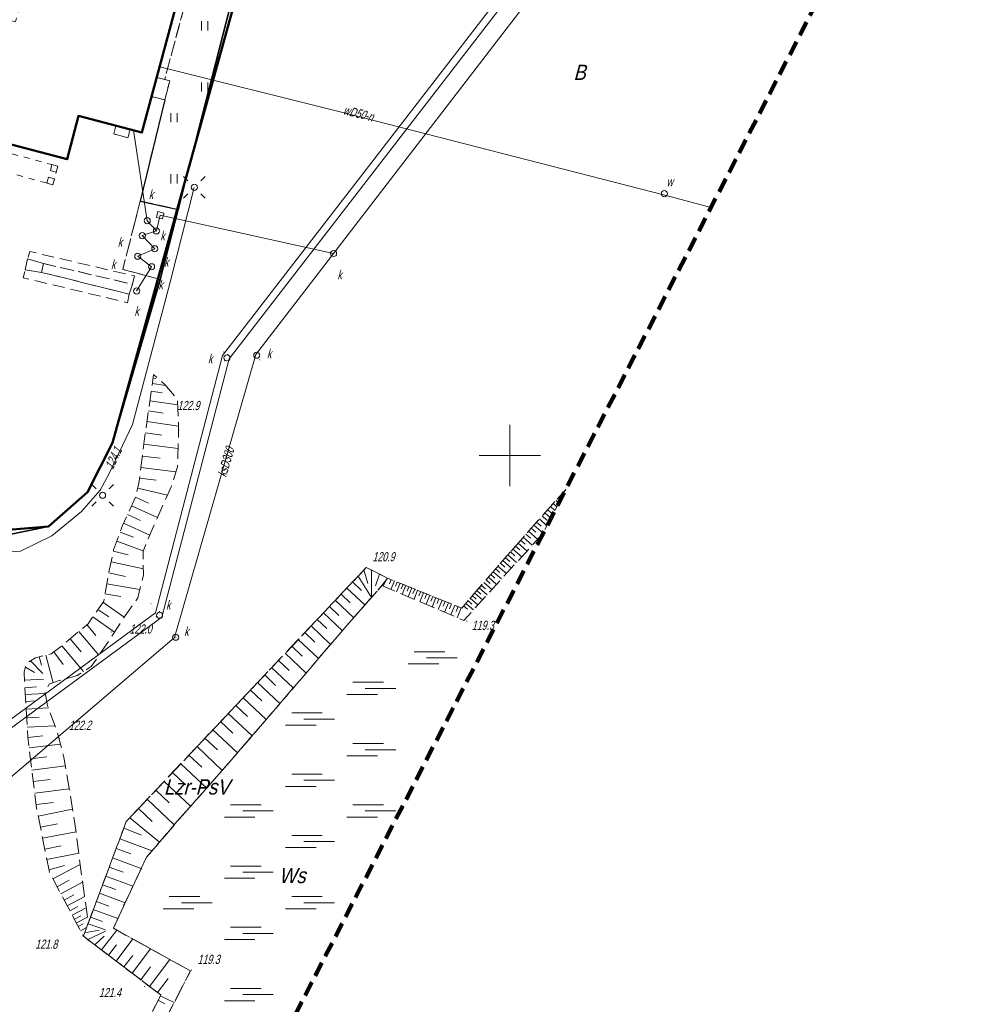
# Model space of a CAD drawing. Extents: x 7463256 to 7464485, y 5957341 to 5958260.
# Tile 31 of 256: x 7463460 to 7463538, y 5957405 to 5957486. Entities that reach past the tile are written whole.
import ezdxf

# ---------------------------------------------------------------- set-up
doc = ezdxf.new("R2010")
doc.units = 0
doc.header["$MEASUREMENT"] = 0
for name, pattern in [('1.5_0.5', [2, 1.5, -0.5]), ('218-500', [1, 0.5, -0.5]), ('4', [1.8, 1.2, -0.6]), ('ib10_500', [1, 0.5, -0.5]), ('l219_500', [0]), ('mz1.0_0.5', [1.5, 1, -0.5]), ('mz1.25_0.5', [1.75, 1.25, -0.5])]:
    doc.linetypes.add(name, pattern=pattern)
doc.layers.get('0').update_dxf_attribs({"color": 2, "linetype": 'CONTINUOUS', "lineweight": 5})
for name, color, linetype in [('000 Inne (niezydentyfikowane)', 7, 'CONTINUOUS'), ('203-Punkt załamania granicy działki nie stabilizowany', 7, 'CONTINUOUS'), ('210-Oznaczenie użytku', 7, 'CONTINUOUS'), ('217-Granica konturu klasyfikcyjnego', 7, 'CONTINUOUS'), ('218-Granica użytku', 7, 'CONTINUOUS'), ('219-Linia granicy', 7, 'CONTINUOUS'), ('312-Budynek (powierzchnia)', 7, 'CONTINUOUS'), ('352-schody (powierzchnia)', 7, 'CONTINUOUS'), ('chodnik (powierzchnia)', 7, 'CONTINUOUS'), ('jezdnia (powierzchnia)', 7, 'CONTINUOUS'), ('krawężnik (linia)', 7, 'CONTINUOUS'), ('latarnia na słupie lub maszcie (punkt)', 7, 'CONTINUOUS'), ('Obszar opracowania', 7, 'CONTINUOUS'), ('ogrodzenie trwałe (linia)', 7, 'CONTINUOUS'), ('przewód elektroenergetyczny (linia)', 7, 'CONTINUOUS'), ('przewód kanalizacyjny (linia)', 7, 'CONTINUOUS'), ('przewód kanalizacyjny (linia)-Atr1', 7, 'CONTINUOUS'), ('przewód wodociągowy (linia)', 7, 'CONTINUOUS'), ('przewód wodociągowy (linia)-Atr1', 7, 'CONTINUOUS'), ('Punkt budynku', 7, 'CONTINUOUS'), ('punkt o określonej wysokości (sieć elektroenergetyczna)', 7, 'CONTINUOUS'), ('punkt o określonej wysokości (sieć elektroenergetyczna)-Atr2', 7, 'CONTINUOUS'), ('punkt o określonej wysokości (sieć kanalizacyjna)', 7, 'CONTINUOUS'), ('punkt wysokościowy naturalny', 7, 'CONTINUOUS'), ('punkt wysokościowy naturalny-Atr2', 7, 'CONTINUOUS'), ('schody w ciągu komunikacyjnym', 7, 'CONTINUOUS'), ('skarpa nieumocniona (powierzchnia)', 7, 'CONTINUOUS'), ('studzienka kwadratowa - przewód kanalizacyjny (punkt)', 7, 'CONTINUOUS'), ('studzienka okrągła - przewód kanalizacyjny (punkt)', 7, 'CONTINUOUS'), ('studzienka okrągła - przewód kanalizacyjny (punkt)-Atr17', 7, 'CONTINUOUS'), ('słup (punkt)', 7, 'CONTINUOUS'), ('teren podmokły (powierzchnia) - symbol', 7, 'CONTINUOUS'), ('trawnik (powierzchnia)', 7, 'CONTINUOUS'), ('trawnik (powierzchnia) - symbol', 7, 'CONTINUOUS'), ('wiata (powierzchnia)', 7, 'CONTINUOUS'), ('wiata (powierzchnia) - symbol', 7, 'CONTINUOUS'), ('Wstawianie ramki sekcyjnej z opisem', 7, 'CONTINUOUS'), ('właz okrągły - siec wodociągowa (punkt)', 7, 'CONTINUOUS'), ('właz okrągły - siec wodociągowa (punkt)-Atr17', 7, 'CONTINUOUS')]:
    doc.layers.add(name, color=color, linetype=linetype)
doc.styles.get("Standard").update_dxf_attribs({"font": 'txt', "width": 0.75})
doc.linetypes.add('902-500', pattern='A,3.75,0,[1,ksztalty.shx,S=0.5,R=0,X=0,Y=0],3.75', length=7.5)

# ---------------------------------------------------------------- blocks, each defined once
blk = doc.blocks.new('PW01')
at = {"linetype": 'Continuous', "lineweight": 13}
h = blk.add_hatch(color=0, dxfattribs=at)
edge = h.paths.add_edge_path()
edge.add_arc((0, 0), 0.045, 0, 360)
blk = doc.blocks.new('SM04')
at = {"color": 0, "linetype": 'Continuous', "lineweight": 13}
blk.add_circle((0, 0), 0.25, dxfattribs=at)
blk = doc.blocks.new('SM011')
at = {"color": 0, "linetype": 'Continuous', "lineweight": 13}
for p, q in [((-0.53, 0.531), (-0.883, 0.884)), ((0.531, 0.531), (0.884, 0.884)), ((-0.53, -0.53), (-0.883, -0.883)), ((0.531, -0.53), (0.884, -0.883))]:
    blk.add_line(p, q, dxfattribs=at)
blk = doc.blocks.new('US15')
at = {"color": 0, "linetype": 'Continuous', "lineweight": 13}
blk.add_circle((0, 0), 0.25, dxfattribs=at)
blk = doc.blocks.new('US15A')
at = {"color": 0, "linetype": 'Continuous', "lineweight": 0}
blk.add_lwpolyline([(-0.25, -0.25), (0.25, -0.25), (0.25, 0.25), (-0.25, 0.25)], close=True, dxfattribs=at)
blk = doc.blocks.new('US22')
at = {"color": 0, "linetype": 'Continuous', "lineweight": 13}
blk.add_circle((0, 0), 0.25, dxfattribs=at)
blk = doc.blocks.new('MO02')
at = {"color": 0, "linetype": 'Continuous', "lineweight": 13}
for p, q in [((0.5, 1), (3, 1)), ((0, 0), (2.5, 0)), ((1.5, 0.5), (4, 0.5))]:
    blk.add_line(p, q, dxfattribs=at)
blk = doc.blocks.new('TU04')
at = {"color": 0, "linetype": 'Continuous', "lineweight": 13}
for p, q in [((0, 0), (0, 0.75)), ((0.5, 0), (0.5, 0.75))]:
    blk.add_line(p, q, dxfattribs=at)
blk = doc.blocks.new('IB10')
at = {"color": 0, "linetype": 'Continuous', "lineweight": 13}
for p, q in [((0, 0), (0, 0.5)), ((0, 0.5), (0.5, 0.5)), ((0, 0), (0.5, 0)), ((0.5, 0), (0.5, 0.5))]:
    blk.add_line(p, q, dxfattribs=at)
blk = doc.blocks.new('203')
at = {"linetype": 'Continuous', "lineweight": 0}
h = blk.add_hatch(color=0, dxfattribs=at)
edge = h.paths.add_edge_path()
edge.add_arc((0, 0), 0.045, 0, 360)
blk = doc.blocks.new('PUNKTBUD')
at = {"color": 0}
blk.add_circle((0, 0), 0.045, dxfattribs=at)

msp = doc.modelspace()

# ---------------------------------------------------------------- linework, layer by layer
at = {"layer": '000 Inne (niezydentyfikowane)', "color": 7, "linetype": 'Continuous', "lineweight": 13}
for p, q in [((7463470.87, 5957456.31), (7463471.1, 5957456.28)), ((7463470.81, 5957455.88), (7463471.9, 5957455.72)), ((7463470.61, 5957454.46), (7463472.88, 5957454.14)), ((7463470.72, 5957455.24), (7463471.61, 5957455.11)), ((7463470.49, 5957453.64), (7463471.7, 5957453.46)), ((7463470.37, 5957452.76), (7463472.95, 5957452.4)), ((7463470.24, 5957451.85), (7463471.59, 5957451.66)), ((7463470.11, 5957450.91), (7463472.91, 5957450.56)), ((7463469.99, 5957449.95), (7463471.44, 5957449.77)), ((7463469.87, 5957449.02), (7463472.74, 5957448.66)), ((7463469.76, 5957448.14), (7463471.12, 5957447.97)), ((7463469.62, 5957447.33), (7463472.05, 5957446.76)), ((7463469.43, 5957446.58), (7463470.49, 5957446.1)), ((7463504, 5957446.58), (7463504.16, 5957446.436)), ((7463504.23, 5957446.84), (7463504.325, 5957446.755)), ((7463504.46, 5957447.1), (7463504.489, 5957447.074)), ((7463469.11, 5957445.88), (7463471.22, 5957444.92)), ((7463503.31, 5957445.82), (7463503.675, 5957445.493)), ((7463503.54, 5957446.07), (7463503.836, 5957445.806)), ((7463503.77, 5957446.33), (7463504, 5957446.124)), ((7463468.79, 5957445.17), (7463469.85, 5957444.69)), ((7463502.41, 5957444.81), (7463503.032, 5957444.246)), ((7463502.63, 5957445.06), (7463503.01, 5957444.72)), ((7463502.86, 5957445.31), (7463503.353, 5957444.869)), ((7463503.09, 5957445.56), (7463503.47, 5957445.22)), ((7463468.47, 5957444.46), (7463470.6, 5957443.49)), ((7463501.74, 5957444.06), (7463502.12, 5957443.73)), ((7463501.96, 5957444.31), (7463502.72, 5957443.64)), ((7463502.19, 5957444.56), (7463502.56, 5957444.22)), ((7463468.18, 5957443.73), (7463469.28, 5957443.33)), ((7463501.1, 5957443.32), (7463501.83, 5957442.67)), ((7463501.31, 5957443.56), (7463501.68, 5957443.24)), ((7463501.53, 5957443.81), (7463502.27, 5957443.15)), ((7463467.91, 5957443), (7463470.06, 5957442.2)), ((7463500.46, 5957442.59), (7463500.82, 5957442.28)), ((7463500.67, 5957442.83), (7463501.4, 5957442.2)), ((7463500.88, 5957443.07), (7463501.25, 5957442.75)), ((7463467.63, 5957442.19), (7463468.85, 5957441.89)), ((7463499.64, 5957441.65), (7463499.99, 5957441.34)), ((7463499.84, 5957441.88), (7463500.55, 5957441.26)), ((7463500.05, 5957442.12), (7463500.4, 5957441.8)), ((7463500.25, 5957442.35), (7463500.97, 5957441.73)), ((7463467.44, 5957441.31), (7463470.08, 5957440.75)), ((7463499.03, 5957440.96), (7463499.72, 5957440.35)), ((7463499.23, 5957441.19), (7463499.58, 5957440.88)), ((7463499.43, 5957441.42), (7463500.13, 5957440.8)), ((7463467.25, 5957440.4), (7463468.62, 5957440.12)), ((7463487.62, 5957440.15), (7463488.71, 5957438.41)), ((7463488.09, 5957440.65), (7463488.4, 5957439.53)), ((7463488.7, 5957440.64), (7463488.71, 5957438.41)), ((7463489.37, 5957440.3), (7463489.04, 5957439.36)), ((7463489.98, 5957440), (7463489.65, 5957439.33)), ((7463498.25, 5957440.05), (7463498.92, 5957439.47)), ((7463498.44, 5957440.28), (7463498.78, 5957439.98)), ((7463498.64, 5957440.5), (7463499.32, 5957439.91)), ((7463498.83, 5957440.73), (7463499.17, 5957440.43)), ((7463467.09, 5957439.52), (7463469.79, 5957439.06)), ((7463486.7, 5957439.17), (7463488.17, 5957437.79)), ((7463487.16, 5957439.67), (7463487.89, 5957438.98)), ((7463490.31, 5957439.86), (7463490.17, 5957439.51)), ((7463490.57, 5957439.75), (7463490.29, 5957439.06)), ((7463490.81, 5957439.66), (7463490.66, 5957439.31)), ((7463491.04, 5957439.56), (7463490.76, 5957438.86)), ((7463491.28, 5957439.47), (7463491.13, 5957439.11)), ((7463491.51, 5957439.37), (7463491.22, 5957438.66)), ((7463491.75, 5957439.28), (7463491.61, 5957438.92)), ((7463491.99, 5957439.18), (7463491.7, 5957438.46)), ((7463497.5, 5957439.18), (7463498.15, 5957438.62)), ((7463497.68, 5957439.39), (7463498.01, 5957439.11)), ((7463497.87, 5957439.61), (7463498.53, 5957439.04)), ((7463498.06, 5957439.83), (7463498.39, 5957439.54)), ((7463466.94, 5957438.7), (7463468.24, 5957438.47)), ((7463486.23, 5957438.68), (7463486.97, 5957437.97)), ((7463492.23, 5957439.08), (7463492.08, 5957438.72)), ((7463492.47, 5957438.99), (7463492.18, 5957438.25)), ((7463492.72, 5957438.89), (7463492.57, 5957438.52)), ((7463492.96, 5957438.79), (7463492.66, 5957438.05)), ((7463493.21, 5957438.69), (7463493.06, 5957438.31)), ((7463493.46, 5957438.59), (7463493.16, 5957437.84)), ((7463493.71, 5957438.49), (7463493.56, 5957438.11)), ((7463493.96, 5957438.39), (7463493.65, 5957437.62)), ((7463496.95, 5957438.54), (7463497.26, 5957438.27)), ((7463497.13, 5957438.75), (7463497.77, 5957438.2)), ((7463497.31, 5957438.96), (7463497.63, 5957438.68)), ((7463466.78, 5957438.01), (7463468.52, 5957436.8)), ((7463485.27, 5957437.66), (7463486.03, 5957436.94)), ((7463485.75, 5957438.17), (7463487.26, 5957436.75)), ((7463494.21, 5957438.28), (7463494.06, 5957437.9)), ((7463494.47, 5957438.18), (7463494.16, 5957437.41)), ((7463494.73, 5957438.08), (7463494.57, 5957437.69)), ((7463494.98, 5957437.97), (7463494.67, 5957437.19)), ((7463495.24, 5957437.87), (7463495.08, 5957437.48)), ((7463495.5, 5957437.76), (7463495.18, 5957436.97)), ((7463495.77, 5957437.66), (7463495.61, 5957437.26)), ((7463496.23, 5957437.71), (7463496.54, 5957437.44)), ((7463496.41, 5957437.91), (7463497.03, 5957437.38)), ((7463496.59, 5957438.12), (7463496.9, 5957437.85)), ((7463496.77, 5957438.33), (7463497.4, 5957437.79)), ((7463465.94, 5957436.81), (7463467.73, 5957435.57)), ((7463466.37, 5957437.42), (7463467.25, 5957436.81)), ((7463484.78, 5957437.14), (7463486.33, 5957435.68)), ((7463496.03, 5957437.55), (7463495.71, 5957436.75)), ((7463465.47, 5957436.18), (7463466.21, 5957435.3)), ((7463483.77, 5957436.08), (7463485.37, 5957434.56)), ((7463484.28, 5957436.61), (7463485.07, 5957435.87)), ((7463464.81, 5957435.62), (7463466.45, 5957433.68)), ((7463483.26, 5957435.53), (7463484.07, 5957434.76)), ((7463463.42, 5957434.45), (7463465.2, 5957432.35)), ((7463464.1, 5957435.03), (7463465, 5957433.96)), ((7463482.2, 5957434.41), (7463483.04, 5957433.62)), ((7463482.73, 5957434.98), (7463484.39, 5957433.42)), ((7463461.58, 5957433.55), (7463461.77, 5957432.88)), ((7463462.11, 5957433.69), (7463462.71, 5957431.44)), ((7463462.76, 5957433.96), (7463463.53, 5957432.93)), ((7463481.66, 5957433.84), (7463483.37, 5957432.23)), ((7463460.85, 5957433.22), (7463461.88, 5957432.18)), ((7463481.11, 5957433.26), (7463481.98, 5957432.44)), ((7463460.45, 5957432.7), (7463461.19, 5957432.27)), ((7463479.99, 5957432.07), (7463480.88, 5957431.22)), ((7463480.55, 5957432.67), (7463482.32, 5957431.01)), ((7463460.38, 5957431.64), (7463461.93, 5957431.73)), ((7463479.41, 5957431.46), (7463481.23, 5957429.74)), ((7463460.41, 5957431.03), (7463461.36, 5957431.09)), ((7463460.44, 5957430.48), (7463462.06, 5957430.57)), ((7463478.82, 5957430.84), (7463479.75, 5957429.97)), ((7463460.48, 5957429.9), (7463461.32, 5957429.95)), ((7463477.63, 5957429.57), (7463478.58, 5957428.67)), ((7463478.23, 5957430.21), (7463480.11, 5957428.43)), ((7463460.51, 5957429.28), (7463462.32, 5957429.38)), ((7463477.01, 5957428.92), (7463478.95, 5957427.09)), ((7463460.55, 5957428.57), (7463461.57, 5957428.63)), ((7463460.59, 5957427.8), (7463462.86, 5957427.93)), ((7463476.39, 5957428.26), (7463477.37, 5957427.33)), ((7463475.76, 5957427.59), (7463477.76, 5957425.7)), ((7463460.64, 5957426.97), (7463461.86, 5957427.1)), ((7463460.75, 5957426.11), (7463463.3, 5957426.43)), ((7463475.11, 5957426.91), (7463476.13, 5957425.95)), ((7463473.8, 5957425.52), (7463474.85, 5957424.54)), ((7463474.46, 5957426.22), (7463476.52, 5957424.28)), ((7463460.86, 5957425.21), (7463462.2, 5957425.38)), ((7463473.14, 5957424.82), (7463475.25, 5957422.83)), ((7463460.97, 5957424.3), (7463463.71, 5957424.64)), ((7463472.46, 5957424.11), (7463473.53, 5957423.1)), ((7463461.09, 5957423.37), (7463462.48, 5957423.54)), ((7463471.78, 5957423.38), (7463473.94, 5957421.35)), ((7463461.21, 5957422.43), (7463464.02, 5957422.78)), ((7463471.09, 5957422.66), (7463472.18, 5957421.63)), ((7463461.32, 5957421.48), (7463462.75, 5957421.66)), ((7463470.4, 5957421.92), (7463472.6, 5957419.83)), ((7463461.49, 5957420.55), (7463464.3, 5957421.11)), ((7463469.69, 5957421.17), (7463470.81, 5957420.11)), ((7463461.67, 5957419.63), (7463463.06, 5957419.91)), ((7463468.97, 5957420.41), (7463471.39, 5957418.41)), ((7463461.85, 5957418.73), (7463464.58, 5957419.27)), ((7463468.48, 5957419.55), (7463469.93, 5957418.98)), ((7463468.16, 5957418.7), (7463470.79, 5957417.71)), ((7463462.03, 5957417.85), (7463463.36, 5957418.11)), ((7463462.2, 5957416.99), (7463464.81, 5957417.51)), ((7463467.86, 5957417.9), (7463469.06, 5957417.46)), ((7463467.57, 5957417.13), (7463469.9, 5957416.26)), ((7463462.37, 5957416.15), (7463463.63, 5957416.5)), ((7463462.7, 5957415.41), (7463464.93, 5957416.59)), ((7463467.29, 5957416.38), (7463468.42, 5957415.96)), ((7463463.04, 5957414.77), (7463464.03, 5957415.3)), ((7463463.34, 5957414.2), (7463465.12, 5957415.14)), ((7463467.02, 5957415.65), (7463469.22, 5957414.83)), ((7463466.49, 5957414.25), (7463468.59, 5957413.47)), ((7463466.75, 5957414.94), (7463467.83, 5957414.54)), ((7463463.62, 5957413.69), (7463464.41, 5957414.11)), ((7463463.86, 5957413.23), (7463465.29, 5957413.98)), ((7463466.24, 5957413.58), (7463467.26, 5957413.19)), ((7463464.08, 5957412.82), (7463464.72, 5957413.16)), ((7463464.27, 5957412.45), (7463465.42, 5957413.06)), ((7463465.99, 5957412.92), (7463467.99, 5957412.17)), ((7463464.45, 5957412.12), (7463464.96, 5957412.39)), ((7463464.61, 5957411.82), (7463465.52, 5957412.3)), ((7463465.76, 5957412.3), (7463466.74, 5957411.93)), ((7463464.76, 5957411.53), (7463465.17, 5957411.74)), ((7463464.95, 5957411.18), (7463465.44, 5957411.45)), ((7463465.28, 5957411.02), (7463466.47, 5957411.24)), ((7463465.55, 5957410.46), (7463466.98, 5957411.14)), ((7463465.56, 5957411.76), (7463466.98, 5957411.27)), ((7463466.66, 5957409.62), (7463467.9, 5957411.24)), ((7463466.11, 5957410.04), (7463466.89, 5957410.75)), ((7463467.85, 5957408.71), (7463469.22, 5957410.51)), ((7463467.24, 5957409.18), (7463467.89, 5957410.03)), ((7463469.16, 5957407.71), (7463470.67, 5957409.7)), ((7463468.49, 5957408.23), (7463469.21, 5957409.17)), ((7463470.58, 5957406.64), (7463472.24, 5957408.84)), ((7463469.86, 5957407.18), (7463470.66, 5957408.23)), ((7463471.23, 5957406.14), (7463472.1, 5957407.29)), ((7463471.28, 5957405.5), (7463471.84, 5957405.22)), ((7463471.46, 5957405.87), (7463472.59, 5957405.31))]:
    msp.add_line(p, q, dxfattribs=at)
at = {"layer": '217-Granica konturu klasyfikcyjnego', "color": 3, "linetype": '1.5_0.5', "lineweight": 18, "flags": 128}
for points in [[(7463488.28, 5957440.85), (7463468.68, 5957420.1)], [(7463490.01, 5957439.98), (7463488.28, 5957440.85)], [(7463489.55, 5957439.37), (7463490.01, 5957439.98)], [(7463486.69, 5957436.1), (7463489.55, 5957439.37)], [(7463483.17, 5957432), (7463486.69, 5957436.1)], [(7463479.65, 5957427.9), (7463483.17, 5957432)], [(7463476.25, 5957423.96), (7463479.65, 5957427.9)], [(7463472.85, 5957420.12), (7463476.25, 5957423.96)], [(7463468.68, 5957420.1), (7463465.18, 5957410.74)], [(7463470.34, 5957417.18), (7463472.85, 5957420.12)], [(7463469.02, 5957414.4), (7463470.34, 5957417.18)], [(7463467.63, 5957411.39), (7463469.02, 5957414.4)], [(7463473.93, 5957407.9), (7463467.63, 5957411.39)], [(7463465.18, 5957410.74), (7463471.5, 5957405.94)], [(7463469.87, 5957400.08), (7463473.93, 5957407.9)], [(7463471.5, 5957405.94), (7463465.93, 5957394.75)]]:
    msp.add_lwpolyline(points, dxfattribs=at)
at = {"layer": '218-Granica użytku', "color": 3, "linetype": '218-500', "lineweight": 18, "flags": 128}
for points in [[(7463485.55, 5957515.94), (7463467.55, 5957451.02)], [(7463467.55, 5957451.02), (7463465.51, 5957447)], [(7463502.02, 5957444.37), (7463504.562, 5957447.215)], [(7463465.51, 5957447), (7463462.32, 5957444.2)], [(7463462.32, 5957444.2), (7463439.66, 5957442.32)], [(7463498.78, 5957440.67), (7463502.02, 5957444.37)], [(7463468.68, 5957420.1), (7463488.28, 5957440.85)], [(7463488.28, 5957440.85), (7463490.01, 5957439.98)], [(7463490.01, 5957439.98), (7463489.55, 5957439.37)], [(7463490.01, 5957439.98), (7463496.08, 5957437.53)], [(7463496.08, 5957437.53), (7463498.78, 5957440.67)], [(7463489.55, 5957439.37), (7463486.69, 5957436.1)], [(7463486.69, 5957436.1), (7463483.17, 5957432)], [(7463483.17, 5957432), (7463479.65, 5957427.9)], [(7463479.65, 5957427.9), (7463476.25, 5957423.96)], [(7463476.25, 5957423.96), (7463472.85, 5957420.12)], [(7463465.18, 5957410.74), (7463468.68, 5957420.1)], [(7463472.85, 5957420.12), (7463470.34, 5957417.18)], [(7463470.34, 5957417.18), (7463469.02, 5957414.4)], [(7463469.02, 5957414.4), (7463467.63, 5957411.39)], [(7463467.63, 5957411.39), (7463473.93, 5957407.9)], [(7463471.5, 5957405.94), (7463465.18, 5957410.74)], [(7463473.93, 5957407.9), (7463469.87, 5957400.08)], [(7463465.93, 5957394.75), (7463471.5, 5957405.94)]]:
    msp.add_lwpolyline(points, dxfattribs=at)
at = {"layer": '219-Linia granicy', "color": 3, "linetype": 'l219_500', "lineweight": 50, "flags": 128}
for points in [[(7463485.55, 5957515.94), (7463467.55, 5957451.02)], [(7463467.55, 5957451.02), (7463465.51, 5957447)], [(7463465.51, 5957447), (7463462.32, 5957444.2)], [(7463462.32, 5957444.2), (7463439.66, 5957442.32)]]:
    msp.add_lwpolyline(points, dxfattribs=at)
at = {"layer": '312-Budynek (powierzchnia)', "color": 7, "linetype": 'Continuous', "lineweight": 50, "flags": 128}
for points in [[(7463481.82, 5957520.33), (7463469.96, 5957476.37)], [(7463464.79, 5957477.72), (7463463.86, 5957474.19)], [(7463469.96, 5957476.37), (7463464.79, 5957477.72)], [(7463463.86, 5957474.19), (7463457.09, 5957475.96)]]:
    msp.add_lwpolyline(points, dxfattribs=at)
at = {"layer": '352-schody (powierzchnia)', "color": 7, "linetype": 'Continuous', "lineweight": 18, "flags": 128}
for points in [[(7463472.23, 5957480.58), (7463471.83, 5957479.03), (7463470.75, 5957479.31), (7463471.17, 5957480.86)], [(7463472.23, 5957480.58), (7463471.83, 5957479.03), (7463470.75, 5957479.31), (7463471.17, 5957480.86)], [(7463468.99, 5957476.62), (7463468.93, 5957476.4), (7463468.88, 5957476.17), (7463468.82, 5957475.94), (7463467.66, 5957476.25), (7463467.71, 5957476.47), (7463467.83, 5957476.92)], [(7463468.99, 5957476.62), (7463468.93, 5957476.4), (7463468.88, 5957476.17), (7463468.82, 5957475.94), (7463467.66, 5957476.25), (7463467.71, 5957476.47), (7463467.83, 5957476.92)]]:
    msp.add_lwpolyline(points, close=True, dxfattribs=at)
at = {"layer": 'chodnik (powierzchnia)', "color": 7, "linetype": 'mz1.0_0.5', "lineweight": 18, "flags": 128}
for points in [[(7463470.32, 5957524.14), (7463482.6, 5957520.82), (7463471.82, 5957480.7), (7463471.17, 5957480.86), (7463481.82, 5957520.33), (7463469.89, 5957523.54)], [(7463471.46, 5957464.38), (7463468.39, 5957465.19), (7463469.83, 5957470.77), (7463472.91, 5957470.09)], [(7463461.92, 5957465.67), (7463460.62, 5957466.05), (7463460.82, 5957466.65), (7463469.35, 5957464.66), (7463469.18, 5957463.98)], [(7463468.93, 5957463.17), (7463468.79, 5957462.47), (7463460.27, 5957464.51), (7463460.43, 5957465.15), (7463461.77, 5957464.95)], [(7463469.18, 5957463.98), (7463468.93, 5957463.17), (7463461.77, 5957464.95), (7463461.92, 5957465.67)]]:
    msp.add_lwpolyline(points, close=True, dxfattribs=at)
at = {"layer": 'jezdnia (powierzchnia)', "color": 7, "linetype": '1.5_0.5', "lineweight": 18, "flags": 128}
msp.add_lwpolyline([(7463591.769, 5957590.04), (7463594.62, 5957579.65), (7463594.79, 5957579.07), (7463596.31, 5957573.71), (7463597.08, 5957571.26), (7463598.44, 5957567.63), (7463599.77, 5957563.99), (7463601.39, 5957560.33), (7463603, 5957556.92), (7463604.8, 5957553.45), (7463606.67, 5957549.88), (7463607.91, 5957547.85), (7463608.89, 5957546.32), (7463610.59, 5957543.72), (7463613.11, 5957540.23), (7463614.06, 5957539.06), (7463616.64, 5957535.71), (7463619.11, 5957532.45), (7463621.08, 5957529.83), (7463628.6, 5957519.98), (7463628.85, 5957519.6), (7463629.15, 5957519.23), (7463629.46, 5957518.87), (7463629.77, 5957518.51), (7463630.08, 5957518.15), (7463630.4, 5957517.79), (7463630.71, 5957517.44), (7463631.03, 5957517.09), (7463631.36, 5957516.74), (7463631.69, 5957516.39), (7463632.02, 5957516.05), (7463632.35, 5957515.71), (7463632.67, 5957515.38), (7463632.99, 5957515.05), (7463633.31, 5957514.73), (7463633.64, 5957514.41), (7463633.97, 5957514.1), (7463634.3, 5957513.79), (7463634.64, 5957513.48), (7463634.98, 5957513.18), (7463635.33, 5957512.88), (7463635.68, 5957512.58), (7463636.03, 5957512.29), (7463636.4, 5957511.99), (7463636.78, 5957511.7), (7463637.16, 5957511.42), (7463637.55, 5957511.14), (7463637.94, 5957510.87), (7463638.34, 5957510.6), (7463638.74, 5957510.35), (7463639.14, 5957510.09), (7463639.55, 5957509.85), (7463639.96, 5957509.61), (7463640.38, 5957509.38), (7463642.84, 5957508.24), (7463664.97, 5957492.53), (7463637.77, 5957502.4), (7463635.02, 5957503.55), (7463634.57, 5957503.76), (7463634.12, 5957503.98), (7463633.68, 5957504.22), (7463633.25, 5957504.47), (7463632.83, 5957504.73), (7463632.41, 5957505), (7463632.01, 5957505.29), (7463631.61, 5957505.59), (7463631.22, 5957505.9), (7463630.84, 5957506.22), (7463629.34, 5957507.67), (7463614.31, 5957526.12), (7463607.42, 5957531.18), (7463601.26, 5957534.12), (7463592.11, 5957537.46), (7463582.8, 5957540.04), (7463578.77, 5957540.9), (7463562.61, 5957542.27), (7463545.44, 5957541.57), (7463525.75, 5957538.68), (7463489.6, 5957533.13), (7463485.87, 5957532.52), (7463482.19, 5957530.95), (7463472.45, 5957526.44), (7463471.25, 5957525.52), (7463470.32, 5957524.14), (7463469.89, 5957523.54), (7463467.66, 5957515.23), (7463467.32, 5957515.32), (7463466.99, 5957515.41), (7463466.65, 5957515.5), (7463466.18, 5957513.75), (7463466.52, 5957513.66), (7463466.85, 5957513.57), (7463467.19, 5957513.48), (7463469.89, 5957523.54), (7463463.58, 5957500.08), (7463463.25, 5957500.17), (7463462.92, 5957500.25), (7463462.59, 5957500.34), (7463462.14, 5957498.62), (7463462.47, 5957498.53), (7463462.8, 5957498.45), (7463463.13, 5957498.36), (7463459.63, 5957485.41), (7463458.39, 5957485.74), (7463455.73, 5957476.33), (7463457.09, 5957475.96), (7463463.86, 5957474.19), (7463464.79, 5957477.72), (7463467.83, 5957476.92), (7463467.77, 5957476.7), (7463467.71, 5957476.47), (7463467.66, 5957476.25), (7463468.82, 5957475.94), (7463468.88, 5957476.17), (7463468.93, 5957476.4), (7463468.99, 5957476.62), (7463469.28, 5957476.55), (7463469.96, 5957476.37), (7463470.75, 5957479.31), (7463471.02, 5957479.24), (7463471.29, 5957479.17), (7463471.56, 5957479.1), (7463471.83, 5957479.03), (7463469.83, 5957470.77), (7463468.39, 5957465.19), (7463471.46, 5957464.38), (7463467.55, 5957451.02), (7463465.51, 5957447), (7463462.32, 5957444.2), (7463449.04, 5957441.48), (7463441.03, 5957432.97), (7463438.44, 5957432.79), (7463435.93, 5957446.13), (7463438.61, 5957447.13), (7463439.57, 5957448.35), (7463450.04, 5957473.65), (7463451.08, 5957474.98), (7463451.12, 5957475.5), (7463448.75, 5957493.58), (7463456.62, 5957522.72), (7463456.51, 5957523.19), (7463455.66, 5957524.38), (7463454.47, 5957525.36), (7463440.27, 5957523.26), (7463439.84, 5957522.97), (7463439.26, 5957522.18), (7463438.92, 5957521.22), (7463438.85, 5957519.83), (7463439.85, 5957520.02), (7463442.8, 5957520.53), (7463445.75, 5957498.83), (7463448.6, 5957476.77), (7463437.54, 5957475.3), (7463431.96, 5957518.66), (7463431.44, 5957520.19), (7463430.5, 5957521.48), (7463429.27, 5957522.42), (7463427.78, 5957522.99), (7463426.09, 5957523.13), (7463421.69, 5957522.49), (7463418.79, 5957521.92), (7463376.01, 5957515.32), (7463334.96, 5957509.14), (7463334.47, 5957515.53), (7463334.26, 5957521.17), (7463334.04, 5957522.29), (7463334.48, 5957520.99), (7463334.79, 5957520.19), (7463335.34, 5957519.65), (7463336.05, 5957519.42), (7463337.13, 5957519.61), (7463338.12, 5957520.23), (7463338.91, 5957521.17), (7463339.69, 5957522.36), (7463342.64, 5957522.54), (7463343.21, 5957521.22), (7463343.94, 5957520.24), (7463344.8, 5957519.42), (7463345.72, 5957518.76), (7463346.74, 5957518.19), (7463347.84, 5957517.75), (7463348.77, 5957517.46), (7463382.62, 5957522.66), (7463407.52, 5957526.48), (7463412.42, 5957527.23), (7463432.39, 5957530.36), (7463438.28, 5957531.28), (7463439.27, 5957531.43), (7463440.77, 5957531.67), (7463463.05, 5957535.17), (7463469.41, 5957536.19), (7463485.95, 5957538.82), (7463487.91, 5957539.15), (7463505.7, 5957542.11), (7463506.8, 5957542.48), (7463507.91, 5957543.56), (7463509.24, 5957545.81), (7463509.79, 5957547.9), (7463514.89, 5957549.48), (7463515.34, 5957548.02), (7463516.02, 5957546.59), (7463516.84, 5957545.44), (7463517.92, 5957544.71), (7463519.34, 5957544.39), (7463529.12, 5957545.81), (7463536.72, 5957547.02), (7463542.97, 5957547.77), (7463550.75, 5957548.47), (7463557.74, 5957548.84), (7463562.91, 5957548.67), (7463569.76, 5957548.4), (7463579.41, 5957548.08), (7463582.97, 5957549.54), (7463585.43, 5957551.54), (7463587.37, 5957553.5), (7463588.97, 5957555.95), (7463589.14, 5957555.59), (7463589.64, 5957556.42), (7463590.36, 5957558.13), (7463590.82, 5957559.79), (7463591.1, 5957561.3), (7463591.18, 5957562.71), (7463591.21, 5957564.41), (7463590.65, 5957566.85), (7463589.9, 5957570.06), (7463589.09, 5957573.66), (7463588.01, 5957579.07), (7463587.09, 5957582.93), (7463585.652, 5957589.138)], dxfattribs=at)
at = {"layer": 'krawężnik (linia)', "color": 7, "linetype": 'Continuous', "lineweight": 25, "flags": 128}
msp.add_lwpolyline([(7463471.83, 5957479.03), (7463469.83, 5957470.77), (7463472.91, 5957470.09)], dxfattribs=at)
at = {"layer": 'Obszar opracowania', "color": 132, "linetype": '4', "lineweight": 200, "flags": 128}
msp.add_lwpolyline([(7463648.63, 5957598.42), (7463381.17, 5957559), (7463352.31, 5957567.45), (7463255.88, 5957568.85), (7463280.41, 5957340.9), (7463468.95, 5957378.08), (7463536.66, 5957509.53), (7463626.95, 5957460.4), (7463653.5, 5957411.27), (7463734.5, 5957471.02), (7463879.22, 5957698.07), (7464314.97, 5957939.96), (7464470.72, 5957945.23), (7464483.34, 5958244.06), (7464262.86, 5958260.06), (7464240.11, 5958013.73), (7463789.91, 5957739.13), (7463712.41, 5957593.35)], close=True, dxfattribs=at)
at = {"layer": 'ogrodzenie trwałe (linia)', "color": 7, "linetype": '902-500', "lineweight": 35, "flags": 128}
for points in [[(7463485.55, 5957519.42), (7463472.91, 5957470.09)], [(7463472.91, 5957470.09), (7463471.46, 5957464.38), (7463467.55, 5957451.02)], [(7463467.55, 5957451.02), (7463465.51, 5957447), (7463462.32, 5957444.2), (7463449.04, 5957441.48)]]:
    msp.add_lwpolyline(points, dxfattribs=at)
at = {"layer": 'przewód elektroenergetyczny (linia)', "color": 1, "linetype": 'Continuous', "lineweight": 18, "flags": 128}
msp.add_lwpolyline([(7463441.78, 5957417.62), (7463441.2, 5957423.8), (7463440.8, 5957428.09), (7463440.57, 5957432.02), (7463443.83, 5957435.64), (7463448.62, 5957440.86), (7463449.52, 5957441.45), (7463455.93, 5957441.88), (7463460.05, 5957442.18), (7463462.6, 5957443.44), (7463465.03, 5957445.42), (7463466.54, 5957447.17), (7463467.25, 5957448.48), (7463469.19, 5957452.53), (7463472.28, 5957464.15), (7463474.24, 5957471.89)], dxfattribs=at)
at = {"layer": 'przewód kanalizacyjny (linia)', "color": 34, "linetype": 'Continuous', "lineweight": 18, "flags": 128}
for points in [[(7463479.27, 5957458.24), (7463502.88, 5957488.98), (7463524.96, 5957514.56), (7463569.57, 5957534.3), (7463581.6, 5957541.6), (7463597.18, 5957536.48), (7463597.83, 5957536.42), (7463598.87, 5957536.31), (7463621.22, 5957534.05)], [(7463451.37, 5957422.67), (7463471.07, 5957437.15), (7463476.54, 5957458.17), (7463499.27, 5957487.61)], [(7463499.73, 5957487.23), (7463477.09, 5957457.9), (7463471.59, 5957436.79), (7463451.59, 5957422.09)], [(7463469.28, 5957476.55), (7463470.39, 5957469.17), (7463471.15, 5957468.34)], [(7463471.45, 5957469.61), (7463471.15, 5957468.34), (7463469.99, 5957467.95), (7463471.01, 5957466.88), (7463469.62, 5957466.27), (7463470.75, 5957465.41)], [(7463471.45, 5957469.61), (7463485.61, 5957466.49)], [(7463470.75, 5957465.41), (7463469.53, 5957463.43)], [(7463433.79, 5957416.63), (7463452.31, 5957417.82), (7463472.61, 5957435.14), (7463479.27, 5957458.24)]]:
    msp.add_lwpolyline(points, dxfattribs=at)
at = {"layer": 'przewód wodociągowy (linia)', "color": 5, "linetype": 'Continuous', "lineweight": 18, "flags": 128}
msp.add_lwpolyline([(7463471.41, 5957481.74), (7463486.03, 5957478.1), (7463512.65, 5957471.26), (7463516.431, 5957470.259)], dxfattribs=at)
at = {"layer": 'schody w ciągu komunikacyjnym', "color": 7, "linetype": 'Continuous', "lineweight": 18, "flags": 128}
msp.add_lwpolyline([(7463461.92, 5957465.67), (7463461.77, 5957464.95), (7463460.43, 5957465.15), (7463460.62, 5957466.05)], close=True, dxfattribs=at)
msp.add_lwpolyline([(7463461.92, 5957465.67), (7463461.77, 5957464.95), (7463460.43, 5957465.15), (7463460.62, 5957466.05)], close=True, dxfattribs=at)
msp.add_lwpolyline([(7463461.607, 5957464.974), (7463461.606, 5957464.974)], dxfattribs=at)
at = {"layer": 'skarpa nieumocniona (powierzchnia)', "color": 7, "linetype": 'mz1.25_0.5', "lineweight": 18, "flags": 128}
for points in [[(7463471.81, 5957455.83), (7463472.87, 5957454.55), (7463472.96, 5957452.06), (7463472.87, 5957449.07), (7463472.36, 5957447.44), (7463471.12, 5957444.7), (7463470.05, 5957442.18), (7463470.09, 5957440.24), (7463469.62, 5957438.36), (7463468.51, 5957436.78), (7463467.23, 5957434.81), (7463465.81, 5957432.75), (7463464.7, 5957432.02), (7463463.12, 5957431.59), (7463462.39, 5957431.33), (7463462.05, 5957430.61), (7463462.26, 5957429.54), (7463462.95, 5957427.7), (7463463.59, 5957425.35), (7463464.49, 5957419.94), (7463465.04, 5957415.71), (7463465.59, 5957411.84), (7463465.18, 5957410.74), (7463462.41, 5957415.96), (7463461.36, 5957421.19), (7463460.64, 5957427), (7463460.34, 5957432.31), (7463460.55, 5957433.04), (7463461.28, 5957433.47), (7463462.56, 5957433.81), (7463463.42, 5957434.45), (7463465.56, 5957436.26), (7463466.84, 5957438.1), (7463467.18, 5957440.07), (7463467.65, 5957442.29), (7463468.38, 5957444.27), (7463469.45, 5957446.62), (7463469.71, 5957447.73), (7463470.14, 5957451.16), (7463470.91, 5957456.6)], [(7463502.72, 5957443.65), (7463499.37, 5957439.97), (7463496.25, 5957436.52), (7463489.55, 5957439.37), (7463486.69, 5957436.1), (7463483.17, 5957432), (7463479.65, 5957427.9), (7463476.25, 5957423.96), (7463472.85, 5957420.12), (7463470.34, 5957417.18), (7463469.02, 5957414.4), (7463467.63, 5957411.39), (7463473.93, 5957407.9), (7463469.87, 5957400.08), (7463469, 5957398.47), (7463467.46, 5957395.59), (7463466.69, 5957394.23), (7463466.69, 5957393.88), (7463468.55, 5957386.58), (7463470.18, 5957380.47), (7463468.95, 5957378.08), (7463468.41, 5957377.97), (7463465.93, 5957394.75), (7463471.5, 5957405.94), (7463465.18, 5957410.74), (7463465.59, 5957411.84), (7463468.68, 5957420.1), (7463488.28, 5957440.85), (7463490.01, 5957439.98), (7463496.08, 5957437.53), (7463498.78, 5957440.67), (7463502.02, 5957444.37), (7463504.56, 5957447.22)]]:
    msp.add_lwpolyline(points, close=True, dxfattribs=at)
at = {"layer": 'trawnik (powierzchnia)', "color": 7, "linetype": 'mz1.0_0.5', "lineweight": 18, "flags": 128}
msp.add_lwpolyline([(7463580.32, 5957539.01), (7463582.3, 5957538.7), (7463592.4, 5957535.78), (7463600.38, 5957532.82), (7463607.33, 5957529.45), (7463613.22, 5957524.87), (7463620.47, 5957516.89), (7463628.15, 5957507.26), (7463629.1, 5957507.97), (7463629.34, 5957507.67), (7463630.84, 5957506.22), (7463631.22, 5957505.9), (7463631.61, 5957505.59), (7463632.01, 5957505.29), (7463632.41, 5957505), (7463632.83, 5957504.73), (7463633.25, 5957504.47), (7463633.68, 5957504.22), (7463634.12, 5957503.98), (7463634.57, 5957503.76), (7463635.02, 5957503.55), (7463637.77, 5957502.4), (7463664.97, 5957492.53), (7463654.52, 5957492.04), (7463660.48, 5957478.58), (7463664.06, 5957471.72), (7463666.65, 5957466.02), (7463667.71, 5957463.48), (7463660.04, 5957459.71), (7463650.36, 5957479.17), (7463649.07, 5957477.79), (7463646.12, 5957482.59), (7463641.27, 5957489.69), (7463634.1, 5957500.08), (7463630.24, 5957504.62), (7463624.17, 5957511.26), (7463620.09, 5957515.59), (7463617.14, 5957517.44), (7463614.79, 5957520.81), (7463607.52, 5957526.22), (7463602.23, 5957529.16), (7463588.22, 5957534.23), (7463573.65, 5957537.17), (7463561.53, 5957537.88), (7463545.87, 5957537.07), (7463526.78, 5957534.4), (7463493.48, 5957529.44), (7463488.09, 5957528.53), (7463485.55, 5957519.42), (7463472.91, 5957470.09), (7463469.83, 5957470.77), (7463471.83, 5957479.03), (7463472.23, 5957480.58), (7463471.82, 5957480.7), (7463482.6, 5957520.82), (7463470.32, 5957524.14), (7463471.25, 5957525.52), (7463472.45, 5957526.44), (7463482.19, 5957530.95), (7463486.26, 5957531.11), (7463489.82, 5957531.59), (7463526.21, 5957537.19), (7463545.61, 5957539.95), (7463562.4, 5957540.77)], close=True, dxfattribs=at)
at = {"layer": 'wiata (powierzchnia)', "color": 7, "linetype": 'ib10_500', "lineweight": 18, "flags": 128}
msp.add_lwpolyline([(7463458.78, 5957474.79), (7463458.37, 5957473.28), (7463462.69, 5957472.11), (7463463.1, 5957473.62)], close=True, dxfattribs=at)
at = {"layer": 'Wstawianie ramki sekcyjnej z opisem', "color": 7, "linetype": 'Continuous', "lineweight": 13, "flags": 128}
for points in [[(7463500, 5957447.5), (7463500, 5957452.5)], [(7463497.5, 5957450), (7463502.5, 5957450)]]:
    msp.add_lwpolyline(points, dxfattribs=at)

# ---------------------------------------------------------------- block references
at = {"layer": '203-Punkt załamania granicy działki nie stabilizowany', "color": 3, "linetype": 'Continuous', "lineweight": 18}
for p in [(7463467.55, 5957451.02), (7463465.51, 5957447), (7463462.32, 5957444.2)]:
    msp.add_blockref('203', p, dxfattribs=at)
at = {"layer": 'latarnia na słupie lub maszcie (punkt)', "color": 7, "linetype": 'Continuous', "lineweight": 18}
for p in [(7463474.24, 5957471.89), (7463466.75, 5957446.75)]:
    msp.add_blockref('SM011', p, dxfattribs=at)
at = {"layer": 'Punkt budynku', "color": 5, "linetype": 'Continuous', "lineweight": 18}
for p in [(7463464.79, 5957477.72), (7463469.96, 5957476.37), (7463463.86, 5957474.19)]:
    msp.add_blockref('PUNKTBUD', p, dxfattribs=at)
at = {"layer": 'punkt o określonej wysokości (sieć elektroenergetyczna)', "color": 1, "linetype": 'Continuous', "lineweight": 13, "rotation": 64.405}
msp.add_blockref('PW01', (7463467.25, 5957448.48), dxfattribs=at)
at = {"layer": 'punkt o określonej wysokości (sieć kanalizacyjna)', "color": 34, "linetype": 'Continuous', "lineweight": 13}
for p in [(7463470.34, 5957469.47), (7463470.39, 5957469.17), (7463471.7, 5957469.56), (7463471.15, 5957468.34), (7463469.99, 5957467.95), (7463471.01, 5957466.88), (7463485.32, 5957466.55), (7463485.61, 5957466.49), (7463485.79, 5957466.73), (7463469.62, 5957466.27), (7463485.42, 5957466.25), (7463470.75, 5957465.41), (7463469.53, 5957463.43), (7463469.69, 5957463.68), (7463476.65, 5957458.45), (7463479.44, 5957458.46), (7463476.73, 5957457.72), (7463476.98, 5957458.26), (7463479.18, 5957457.93), (7463479.58, 5957457.81), (7463470.7, 5957437.89), (7463471.13, 5957436.82), (7463471.4, 5957437.25), (7463472.7, 5957435.45), (7463472.72, 5957435.15), (7463472.46, 5957435.01)]:
    msp.add_blockref('PW01', p, dxfattribs=at)
at = {"layer": 'punkt o określonej wysokości (sieć kanalizacyjna)', "color": 34, "linetype": 'Continuous', "lineweight": 13, "rotation": 256.57}
msp.add_blockref('PW01', (7463471.45, 5957469.61), dxfattribs=at)
at = {"layer": 'punkt wysokościowy naturalny', "color": 7, "linetype": 'Continuous', "lineweight": 13}
for p in [(7463472.97, 5957452.09), (7463488.28, 5957440.85), (7463496.49, 5957436.46), (7463467.44, 5957435.58), (7463463.23, 5957426.85), (7463460.64, 5957424.86), (7463465.18, 5957410.74), (7463474, 5957407.97), (7463470.16, 5957406.64)]:
    msp.add_blockref('PW01', p, dxfattribs=at)
at = {"layer": 'studzienka kwadratowa - przewód kanalizacyjny (punkt)', "color": 34, "linetype": 'Continuous', "lineweight": 18, "rotation": 256.57}
msp.add_blockref('US15A', (7463471.45, 5957469.61), dxfattribs=at)
at = {"layer": 'studzienka okrągła - przewód kanalizacyjny (punkt)', "color": 34, "linetype": 'Continuous', "lineweight": 18}
for p in [(7463470.39, 5957469.17), (7463469.99, 5957467.95), (7463471.15, 5957468.34), (7463469.62, 5957466.27), (7463471.01, 5957466.88), (7463485.61, 5957466.49), (7463470.75, 5957465.41), (7463469.53, 5957463.43), (7463476.9, 5957457.97), (7463479.34, 5957458.18), (7463471.4, 5957436.95), (7463472.72, 5957435.15)]:
    msp.add_blockref('US15', p, dxfattribs=at)
at = {"layer": 'słup (punkt)', "color": 7, "linetype": 'Continuous', "lineweight": 18}
for p, rotation in [((7463474.24, 5957471.89), 254.92), ((7463466.75, 5957446.75), 240.47)]:
    msp.add_blockref('SM04', p, dxfattribs=dict(at, rotation=rotation))
at = {"layer": 'teren podmokły (powierzchnia) - symbol', "color": 7, "linetype": 'Continuous', "lineweight": 18}
for p in [(7463491.69, 5957432.97), (7463486.69, 5957430.47), (7463481.69, 5957427.97), (7463486.69, 5957425.47), (7463481.69, 5957422.97), (7463476.69, 5957420.47), (7463486.69, 5957420.47), (7463481.69, 5957417.97), (7463476.69, 5957415.47), (7463471.69, 5957412.97), (7463481.69, 5957412.97), (7463476.69, 5957410.47), (7463476.69, 5957405.47)]:
    msp.add_blockref('MO02', p, dxfattribs=at)
at = {"layer": 'trawnik (powierzchnia) - symbol', "color": 7, "linetype": 'Continuous', "lineweight": 18}
for p in [(7463474.83, 5957484.71), (7463474.83, 5957479.71), (7463472.33, 5957477.21), (7463472.33, 5957472.21)]:
    msp.add_blockref('TU04', p, dxfattribs=at)
at = {"layer": 'wiata (powierzchnia) - symbol', "color": 7, "linetype": 'Continuous', "lineweight": 18}
for p, rotation in [((7463463.1, 5957473.62), 164.846), ((7463462.69, 5957472.11), 74.809)]:
    msp.add_blockref('IB10', p, dxfattribs=dict(at, rotation=rotation))
at = {"layer": 'właz okrągły - siec wodociągowa (punkt)', "color": 7, "linetype": 'Continuous', "lineweight": 18}
msp.add_blockref('US22', (7463512.62, 5957471.38), dxfattribs=at)

# ---------------------------------------------------------------- texts
at = {"layer": '210-Oznaczenie użytku', "color": 3, "linetype": 'Continuous', "lineweight": 18, "oblique": 15, "width": 0.9}
for s, p in [('B', (7463505.19, 5957480.66)), ('Lzr-PsV', (7463471.75, 5957422.3)), ('Ws', (7463481.14, 5957415.07))]:
    msp.add_text(s, height=1.25, dxfattribs=at).set_placement(p)
at = {"layer": 'przewód kanalizacyjny (linia)-Atr1', "color": 34, "oblique": 15, "width": 0.72}
msp.add_text('ksD300', height=0.75, rotation=73.92, dxfattribs=at).set_placement((7463476.84, 5957448.17))
at = {"layer": 'przewód wodociągowy (linia)-Atr1', "color": 5, "oblique": 15, "width": 0.72}
msp.add_text('wD50-n', height=0.75, rotation=345.69, dxfattribs=at).set_placement((7463486.34, 5957477.88))
at = {"layer": 'punkt o określonej wysokości (sieć elektroenergetyczna)-Atr2', "color": 1, "oblique": 15, "width": 0.72}
msp.add_text('124.1', height=0.75, rotation=64.68, dxfattribs=at).set_placement((7463467.58, 5957448.8))
at = {"layer": 'punkt wysokościowy naturalny-Atr2', "color": 7, "oblique": 15, "width": 0.72}
for s, p in [('122.9', (7463472.85, 5957453.7)), ('120.9', (7463488.78, 5957441.35)), ('122.0', (7463468.95, 5957435.45)), ('119.3', (7463496.89, 5957435.75)), ('122.2', (7463464, 5957427.59)), ('121.8', (7463461.24, 5957409.71)), ('119.3', (7463474.5, 5957408.47)), ('121.4', (7463466.44, 5957405.76))]:
    msp.add_text(s, height=0.75, dxfattribs=at).set_placement(p)
at = {"layer": 'studzienka okrągła - przewód kanalizacyjny (punkt)-Atr17', "color": 34, "oblique": 15, "width": 0.72}
for p in [(7463470.52, 5957470.93), (7463471.46, 5957467.56), (7463467.99, 5957467.05), (7463467.44, 5957465.23), (7463471.77, 5957465.41), (7463485.92, 5957464.38), (7463471.31, 5957463.56), (7463469.35, 5957461.42), (7463480.17, 5957457.93), (7463475.36, 5957457.52), (7463471.93, 5957437.41), (7463473.41, 5957435.25)]:
    msp.add_text('k', height=0.75, dxfattribs=at).set_placement(p)
at = {"layer": 'właz okrągły - siec wodociągowa (punkt)-Atr17', "color": 7, "oblique": 15, "width": 0.72}
msp.add_text('w', height=0.75, dxfattribs=at).set_placement((7463512.79, 5957471.98))

doc.saveas('drawing.dxf')
